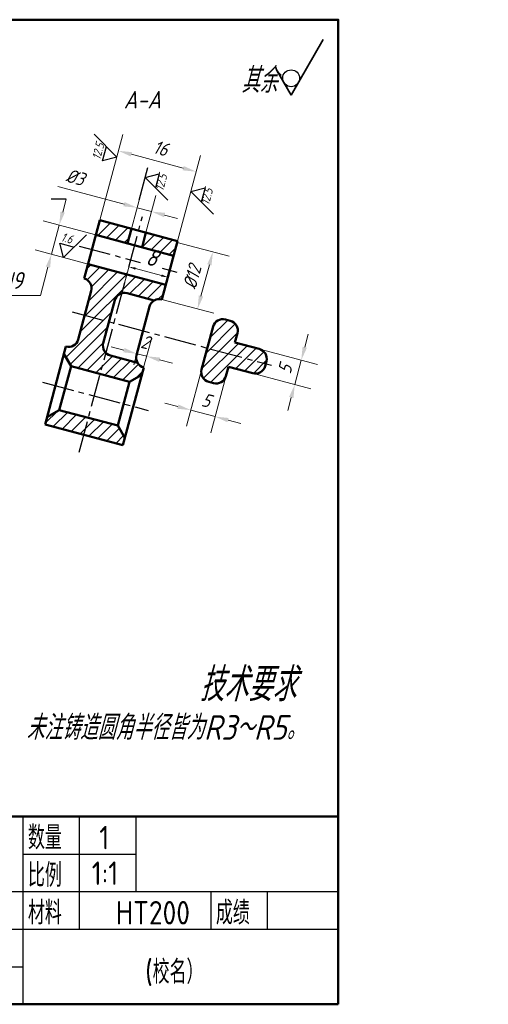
# Model space of a CAD drawing. Header units: millimetres. Extents: x 82 to 230, y 87 to 234.
# Tile 2 of 2: x 160 to 230, y 87 to 234. Entities that reach past the tile are written whole.
import ezdxf

# ---------------------------------------------------------------- set-up
doc = ezdxf.new("R2010")
doc.units = ezdxf.units.MM
doc.header["$LTSCALE"] = 0.5
doc.linetypes.add('CENTER2', pattern=[28.575, 19.05, -3.175, 3.175, -3.175])
for name, color, linetype in [('剖面线层', 7, 'Continuous'), ('尺寸层', 221, 'Continuous'), ('细实线层', 7, 'Continuous')]:
    doc.layers.add(name, color=color, linetype=linetype)
for name, color, linetype, lineweight in [('文字层', 227, 'Continuous', 20), ('点画线层', 3, 'CENTER2', 25), ('粗实线层', 1, 'Continuous', 50)]:
    doc.layers.add(name, color=color, linetype=linetype, lineweight=lineweight)
doc.styles.add('工程字体（斜）', font='gbeitc.shx', dxfattribs={"bigfont": 'gbcbig.shx'})
doc.styles.add('工程斜体', font='gbeitc.shx', dxfattribs={"bigfont": 'gbcbig.shx'})
doc.styles.add('工程直体', font='gbenor.shx', dxfattribs={"bigfont": 'gbcbig.shx'})
doc.dimstyles.new('gb35', dxfattribs={"dimtxt": 2.5, "dimasz": 2.5, "dimexe": 2.5, "dimexo": 0, "dimgap": 1, "dimtad": 1, "dimdsep": 46, "dimtxsty": '工程字体（斜）', "dimcen": 0, "dimadec": 0, "dimazin": 0, "dimtfac": 1, "dimtmove": 0, "dimatfit": 3, "dimfxl": 0, "dimarcsym": 0})
doc.dimstyles.new('直径加引线', dxfattribs={"dimtxt": 2.5, "dimasz": 2.5, "dimexe": 2.5, "dimexo": 0, "dimgap": 1, "dimtad": 1, "dimtoh": 1, "dimdsep": 46, "dimtxsty": '工程字体（斜）', "dimcen": 0, "dimadec": 0, "dimazin": 0, "dimtfac": 1, "dimtmove": 1, "dimatfit": 3, "dimfxl": 0, "dimarcsym": 0})

# ---------------------------------------------------------------- blocks, each defined once
blk = doc.blocks.new('粗糙度符号3')
at = {"layer": '细实线层', "lineweight": 35, "ltscale": 0.5}
for p, q in [((6.38, 11.05), (0, 0)), ((0, 0), (-2.92, 5.05))]:
    blk.add_line(p, q, dxfattribs=at)
at = {"layer": '细实线层', "ltscale": 0.5}
blk.add_circle((0, 3.37), 1.68, dxfattribs=at)
blk = doc.blocks.new('*D18')
at = {"layer": 'Defpoints', "color": 0, "ltscale": 0.5}
for p in [(186.59, 211.22), (172.22, 203.97), (183.81, 200.87)]:
    blk.add_point(p, dxfattribs=at)
at = {"layer": '尺寸层', "color": 0, "lineweight": -2, "ltscale": 0.5}
for p, q in [((172.22, 203.97), (175.64, 216.74)), ((176.93, 213.81), (184.65, 211.74)), ((183.81, 200.87), (187.23, 213.64))]:
    blk.add_line(p, q, dxfattribs=at)
at = {"layer": '尺寸层', "color": 0, "ltscale": 0.5}
for points in [[(177.01, 214.13), (176.84, 213.49), (175, 214.33)], [(184.74, 212.06), (184.57, 211.42), (186.59, 211.22)]]:
    blk.add_solid(points, dxfattribs=at)
at = {"layer": '尺寸层', "color": 0, "ltscale": 0.5, "insert": (181.31, 214.71), "char_height": 2, "attachment_point": 5, "rotation": 345, "style": '工程字体（斜）'}
blk.add_mtext('16', dxfattribs=at)
blk = doc.blocks.new('*D19')
at = {"layer": 'Defpoints', "color": 0, "ltscale": 0.5}
for p in [(187.77, 183.11), (191.39, 182.14), (185.78, 175.68)]:
    blk.add_point(p, dxfattribs=at)
at = {"layer": '尺寸层', "color": 0, "lineweight": -2, "ltscale": 0.5}
for p, q in [((187.77, 183.11), (185.13, 173.27)), ((191.39, 182.14), (188.75, 172.3)), ((183.84, 176.2), (181.91, 176.72)), ((189.4, 174.71), (185.78, 175.68)), ((191.33, 174.19), (193.26, 173.68))]:
    blk.add_line(p, q, dxfattribs=at)
at = {"layer": '尺寸层', "color": 0, "ltscale": 0.5}
for points in [[(183.93, 176.52), (183.76, 175.88), (185.78, 175.68)], [(191.42, 174.51), (191.24, 173.87), (189.4, 174.71)]]:
    blk.add_solid(points, dxfattribs=at)
at = {"layer": '尺寸层', "color": 0, "ltscale": 0.5, "insert": (188.1, 177.13), "char_height": 2, "attachment_point": 5, "rotation": 345, "style": '工程字体（斜）'}
blk.add_mtext('5', dxfattribs=at)
blk = doc.blocks.new('*D20')
at = {"layer": 'Defpoints', "color": 0, "ltscale": 0.5}
for p in [(192.36, 185.77), (191.39, 182.14), (201.27, 179.49)]:
    blk.add_point(p, dxfattribs=at)
at = {"layer": '尺寸层', "color": 0, "lineweight": -2, "ltscale": 0.5}
for p, q in [((202.76, 185.05), (203.28, 186.98)), ((192.36, 185.77), (204.66, 182.47)), ((191.39, 182.14), (203.69, 178.85)), ((202.24, 183.12), (201.27, 179.49)), ((200.76, 177.56), (200.24, 175.63))]:
    blk.add_line(p, q, dxfattribs=at)
at = {"layer": '尺寸层', "color": 0, "ltscale": 0.5}
for points in [[(202.44, 185.13), (203.08, 184.96), (202.24, 183.12)], [(200.43, 177.65), (201.08, 177.48), (201.27, 179.49)]]:
    blk.add_solid(points, dxfattribs=at)
at = {"layer": '尺寸层', "color": 0, "ltscale": 0.5, "insert": (199.83, 181.82), "char_height": 2, "attachment_point": 5, "rotation": 75, "style": '工程字体（斜）'}
blk.add_mtext('5', dxfattribs=at)
blk = doc.blocks.new('*D13')
at = {"layer": 'Defpoints', "color": 0, "ltscale": 0.5}
for p in [(177.76, 184.09), (177.32, 182.42), (178.76, 182.03)]:
    blk.add_point(p, dxfattribs=at)
at = {"layer": '尺寸层', "color": 0, "lineweight": -2, "ltscale": 0.5}
for p, q in [((177.32, 182.42), (178.41, 186.5)), ((175.83, 184.61), (173.9, 185.13)), ((178.76, 182.03), (179.86, 186.12)), ((179.21, 183.7), (177.76, 184.09)), ((181.14, 183.18), (183.08, 182.67))]:
    blk.add_line(p, q, dxfattribs=at)
at = {"layer": '尺寸层', "color": 0, "ltscale": 0.5}
for points in [[(175.92, 184.93), (175.75, 184.29), (177.76, 184.09)], [(181.23, 183.51), (181.06, 182.86), (179.21, 183.7)]]:
    blk.add_solid(points, dxfattribs=at)
at = {"layer": '尺寸层', "color": 0, "ltscale": 0.5, "insert": (179.01, 185.83), "char_height": 2, "attachment_point": 5, "rotation": 345, "style": '工程字体（斜）'}
blk.add_mtext('2', dxfattribs=at)
blk = doc.blocks.new('*D21')
at = {"layer": 'Defpoints', "color": 0, "ltscale": 0.5}
for p in [(183.76, 200.68), (181.48, 192.17), (186.79, 190.75)]:
    blk.add_point(p, dxfattribs=at)
at = {"layer": '尺寸层', "color": 0, "lineweight": -2, "ltscale": 0.5}
for p, q in [((183.76, 200.68), (191.48, 198.62)), ((188.55, 197.33), (187.3, 192.68)), ((181.48, 192.17), (189.2, 190.11))]:
    blk.add_line(p, q, dxfattribs=at)
at = {"layer": '尺寸层', "color": 0, "ltscale": 0.5}
for points in [[(188.23, 197.42), (188.87, 197.24), (189.07, 199.26)], [(186.98, 192.77), (187.63, 192.6), (186.79, 190.75)]]:
    blk.add_solid(points, dxfattribs=at)
at = {"layer": '尺寸层', "color": 0, "ltscale": 0.5, "insert": (185.99, 195.53), "char_height": 2, "attachment_point": 5, "rotation": 75, "style": '工程字体（斜）'}
blk.add_mtext('%%C12', dxfattribs=at)
blk = doc.blocks.new('*D22')
at = {"layer": 'Defpoints', "color": 0, "ltscale": 0.5}
for p in [(179.94, 205.27), (176.93, 202.71), (179.1, 202.13)]:
    blk.add_point(p, dxfattribs=at)
at = {"layer": '尺寸层', "color": 0, "lineweight": -2, "ltscale": 0.5}
for p, q in [((175.84, 206.37), (165.98, 209.01)), ((176.93, 202.71), (178.42, 208.27)), ((179.1, 202.13), (180.59, 207.69)), ((179.94, 205.27), (177.77, 205.85)), ((181.88, 204.75), (183.81, 204.24))]:
    blk.add_line(p, q, dxfattribs=at)
at = {"layer": '尺寸层', "color": 0, "ltscale": 0.5}
for points in [[(175.93, 206.69), (175.75, 206.05), (177.77, 205.85)], [(181.96, 205.08), (181.79, 204.43), (179.94, 205.27)]]:
    blk.add_solid(points, dxfattribs=at)
at = {"layer": '尺寸层', "color": 0, "ltscale": 0.5, "insert": (168.59, 210.38), "char_height": 2, "attachment_point": 5, "rotation": 345, "style": '工程字体（斜）'}
blk.add_mtext('%%C3', dxfattribs=at)
blk = doc.blocks.new('*D30')
at = {"layer": 'Defpoints', "color": 0, "ltscale": 0.5}
for p in [(171.64, 201.8), (165.02, 198.91), (170.47, 197.45)]:
    blk.add_point(p, dxfattribs=at)
at = {"layer": '尺寸层', "color": 0, "lineweight": -2, "ltscale": 0.5}
for p, q in [((166.7, 205.19), (167.22, 207.12)), ((171.64, 201.8), (163.77, 203.91)), ((166.18, 203.26), (165.02, 198.91)), ((170.47, 197.45), (162.6, 199.56)), ((164.5, 196.98), (163.98, 195.05)), ((163.37, 192.75), (163.98, 195.05)), ((153.33, 192.75), (163.37, 192.75))]:
    blk.add_line(p, q, dxfattribs=at)
at = {"layer": '尺寸层', "color": 0, "ltscale": 0.5}
for points in [[(166.38, 205.28), (167.02, 205.11), (166.18, 203.26)], [(164.18, 197.07), (164.82, 196.9), (165.02, 198.91)]]:
    blk.add_solid(points, dxfattribs=at)
at = {"layer": '尺寸层', "color": 0, "ltscale": 0.5, "insert": (157.35, 195), "char_height": 2.5, "attachment_point": 5, "style": '工程字体（斜）'}
blk.add_mtext('%%C6H9', dxfattribs=at)
blk = doc.blocks.new('粗糙度符号1')
at = {"layer": '细实线层', "ltscale": 0.5}
for p, q in [((0, 0), (6.38, 11.05)), ((0, 0), (-2.92, 5.05)), ((-2.92, 5.05), (2.92, 5.05))]:
    blk.add_line(p, q, dxfattribs=at)
at = {"layer": '细实线层', "ltscale": 0.5, "style": '工程字体（斜）'}
blk.add_attdef('CCD', (-3, 6), '', height=3.5, dxfattribs=at)
blk = doc.blocks.new('*D33')
at = {"layer": 'Defpoints', "color": 0, "ltscale": 0.5}
for p in [(177.43, 200.25), (183.23, 198.69), (182.37, 195.48)]:
    blk.add_point(p, dxfattribs=at)
at = {"layer": '尺寸层', "color": 0, "lineweight": -2, "ltscale": 0.5}
for p, q in [((177.43, 200.25), (175.93, 194.62)), ((183.23, 198.69), (181.72, 193.06)), ((177.54, 196.77), (181.4, 195.74))]:
    blk.add_line(p, q, dxfattribs=at)
at = {"layer": '尺寸层', "color": 0, "ltscale": 0.5}
for points in [[(177.58, 196.93), (177.5, 196.61), (176.57, 197.03)], [(181.45, 195.9), (181.36, 195.58), (182.37, 195.48)]]:
    blk.add_solid(points, dxfattribs=at)
at = {"layer": '尺寸层', "color": 0, "ltscale": 0.5, "insert": (180.05, 198.43), "char_height": 2.5, "attachment_point": 5, "rotation": 345, "style": '工程字体（斜）'}
blk.add_mtext('8', dxfattribs=at)
blk = doc.blocks.new('粗糙度符号2')
at = {"layer": '细实线层', "ltscale": 0.5}
for p, q in [((0, 0), (-6.38, -11.05)), ((0, 0), (2.92, -5.05)), ((2.92, -5.05), (-2.92, -5.05))]:
    blk.add_line(p, q, dxfattribs=at)
at = {"layer": '细实线层', "ltscale": 0.5, "style": '工程字体（斜）'}
blk.add_attdef('CCD', (-3.52, -8.38), '', height=3.5, dxfattribs=at)
blk = doc.blocks.new('gf')
at = {"layer": '剖面线层', "ltscale": 0.5}
h = blk.add_hatch(dxfattribs=at)
h.set_pattern_fill('ANSI31', scale=0.375, style=0)
h.set_pattern_definition([(45, (-494.742, -510.4), (-0.841899, 0.841899), [])])
h.paths.add_polyline_path([(52.7906, 0.3811), (48.0817, 1.6428), (47.4994, -0.5305), (52.2083, -1.7923)])
h.paths.add_polyline_path([(59.6728, -1.463), (54.9639, -0.2013), (54.3816, -2.3746), (59.0905, -3.6363)])
h.paths.add_polyline_path([(51.3822, -9.2219), (52.1303, -6.4301), (46.3347, -4.8772), (45.7524, -7.0505, -0.41421356), (46.813, -8.8876), (45.8424, -12.5099), (49.4647, -13.4804), (50.3215, -10.2826, -0.26794919)])
h.paths.add_polyline_path([(57.9258, -7.983), (52.1303, -6.4301), (51.3822, -9.2219, -0.1316525), (52.1586, -9.2219), (56.2052, -10.3062, -0.19891237), (57.3435, -10.1563)])
h.paths.add_polyline_path([(48.6078, -16.6783), (49.4647, -13.4804), (45.8424, -12.5099), (44.8719, -16.1321, -0.41421356), (43.0348, -17.1927), (42.7436, -18.2794), (43.8042, -20.1165), (48.1509, -21.2812), (48.996, -18.1272, -0.26794919)])
h.paths.add_polyline_path([(53.7151, -19.5997), (49.6685, -18.5154, -0.1316525), (48.996, -18.1272), (48.1509, -21.2812), (52.4976, -22.4459), (54.3347, -21.3852), (54.6259, -20.2986, -0.19891237)])
h.paths.add_polyline_path([(46.4039, -27.8012), (42.0572, -26.6365), (40.2201, -27.6972), (39.9289, -28.7839), (45.7245, -30.3368)])
h.paths.add_polyline_path([(50.7505, -28.9659), (46.4039, -27.8012), (45.7245, -30.3368), (51.52, -31.8897), (51.8112, -30.803)])
h.paths.add_polyline_path([(68.5923, -15.1782, 0.41421356), (67.5317, -13.3411), (66.8072, -13.147, 0.41421356), (64.9701, -14.2077), (64.1132, -17.4055), (72.8066, -19.7349), (72.9036, -19.3727, 0.41421356), (71.843, -17.5355), (68.2208, -16.565)])
h.paths.add_polyline_path([(72.8066, -19.7349), (64.1132, -17.4055), (63.2564, -20.6034, 0.41421356), (64.317, -22.4405), (65.0415, -22.6346, 0.41421356), (66.8786, -21.5739), (67.2502, -20.1872), (70.8724, -21.1578, 0.41421356), (72.7095, -20.0971)])
h.paths.add_polyline_path([(20.0889, -60.8434, 0.41421356), (17.8389, -58.5934), (17.8389, -64.5934), (20.0889, -64.5934)])
h.paths.add_polyline_path([(-25.2861, -57.8434), (-26.7861, -56.3434), (-27.9111, -56.3434), (-27.9111, -68.3434), (-26.7861, -68.3434), (-25.2861, -66.8434)])
edge = h.paths.add_edge_path()
edge.add_spline(control_points=[(-11.211, -62.3434), (-11.1878, -61.9209), (-11.0428, -60.8312), (-10.9699, -59.7169), (-11.3132, -58.9391), (-11.5064, -58.5934)], knot_values=[1.53168266, 1.53168266, 1.53168266, 1.53168266, 2.86720423, 4.79045196, 6.3520044, 6.3520044, 6.3520044, 6.3520044], degree=3, periodic=0)
edge.add_line((-11.5064, -58.5934), (-13.6611, -58.5934))
edge.add_arc((-13.6611, -56.3434), 2.25, 180, 270, ccw=False)
edge.add_line((-15.9111, -56.3434), (-17.0361, -56.3434))
edge.add_line((-17.0361, -56.3434), (-18.5361, -57.8434))
edge.add_line((-18.5361, -57.8434), (-18.5361, -66.8434))
edge.add_line((-18.5361, -66.8434), (-17.0361, -68.3434))
edge.add_line((-17.0361, -68.3434), (-15.9111, -68.3434))
edge.add_line((-15.9111, -68.3434), (-15.9111, -64.5934))
edge.add_arc((-13.6611, -64.5934), 2.25, 90, 180, ccw=False)
edge.add_line((-13.6611, -62.3434), (-11.211, -62.3434))
at = {"layer": '尺寸层', "color": 7, "ltscale": 0.5}
for p, q in [((53.931, 4.637), (55.2426, 9.5322)), ((43.08, 4.7948), (40.83, 4.7948))]:
    blk.add_line(p, q, dxfattribs=at)
at = {"layer": '点画线层', "color": 7, "ltscale": 0.5}
for p, q in [((45.027, -32.9398), (54.4474, 2.2175)), ((45.0027, -2.1909), (54.1096, -4.6311)), ((57.3811, -5.5077), (59.5717, -6.0947)), ((43.9506, -12.0029), (73.6488, -19.9605)), ((39.5675, -22.4754), (55.2885, -26.6878))]:
    blk.add_line(p, q, dxfattribs=at)
at = {"layer": '粗实线层', "color": 7, "ltscale": 0.5}
for p, q in [((45.7524, -7.0505), (48.0817, 1.6428)), ((59.6728, -1.463), (48.0817, 1.6428)), ((52.7906, 0.3811), (52.2083, -1.7923)), ((59.0905, -3.6363), (47.4994, -0.5305)), ((54.9639, -0.2013), (54.3816, -2.3746)), ((57.3435, -10.1563), (59.6728, -1.463)), ((57.9258, -7.983), (46.3347, -4.8772)), ((44.8719, -16.1321), (46.813, -8.8876)), ((56.2052, -10.3062), (52.1586, -9.2219)), ((48.6078, -16.6783), (50.3215, -10.2826)), ((53.5652, -18.4615), (55.5063, -11.217)), ((67.5317, -13.3411), (66.8072, -13.147)), ((63.2564, -20.6034), (64.9701, -14.2077)), ((68.2208, -16.565), (68.5923, -15.1782)), ((39.9289, -28.7839), (43.0348, -17.1927)), ((71.843, -17.5355), (68.2208, -16.565)), ((43.8042, -20.1165), (42.7436, -18.2794)), ((53.7151, -19.5997), (49.6685, -18.5154)), ((43.8042, -20.1165), (42.0572, -26.6365)), ((52.4976, -22.4459), (43.8042, -20.1165)), ((51.52, -31.8897), (54.6259, -20.2986)), ((66.8786, -21.5739), (67.2502, -20.1872)), ((70.8724, -21.1578), (67.2502, -20.1872)), ((72.7095, -20.0971), (72.9036, -19.3727)), ((52.4976, -22.4459), (54.3347, -21.3852)), ((52.4976, -22.4459), (50.7505, -28.9659)), ((65.0415, -22.6346), (64.317, -22.4405)), ((42.0572, -26.6365), (40.2201, -27.6972)), ((50.7505, -28.9659), (42.0572, -26.6365)), ((51.52, -31.8897), (39.9289, -28.7839)), ((50.7505, -28.9659), (51.8112, -30.803))]:
    blk.add_line(p, q, dxfattribs=at)
at = {"layer": '粗实线层', "color": 7}
blk.add_line((-5.3121, -87.2192), (83.6158, -87.2192), dxfattribs=at)
blk.add_lwpolyline([(83.6158, -115.2192), (83.6158, 31.5419), (-42.0941, 31.5419), (-42.0941, -115.2192)], close=True, dxfattribs=at)
at = {"layer": '粗实线层', "color": 7, "ltscale": 0.5}
for centre, start, end in [((45.3641, -8.4994), 345, 75), ((51.7704, -10.6708), 75, 165), ((56.9552, -11.6052), 75, 165), ((66.419, -14.5959), 75, 165), ((67.1434, -14.79), 345, 75), ((43.423, -15.7439), 255, 345), ((50.0567, -17.0665), 165, 255), ((71.4547, -18.9844), 345, 75), ((55.0141, -18.8497), 165, 255), ((71.2606, -19.7089), 255, 345), ((64.7053, -20.9916), 165, 255), ((65.4297, -21.1857), 255, 345)]:
    blk.add_arc(centre, 1.5, start, end, dxfattribs=at)
at = {"layer": '细实线层', "color": 7}
for p, q in [((36.6879, -115.2192), (36.6879, -87.2192)), ((45.0879, -104.0192), (45.0879, -87.2192)), ((53.4879, -98.4192), (53.4879, -87.2192)), ((36.6879, -92.8192), (53.4879, -92.8192)), ((-5.3121, -98.4192), (83.6158, -98.4192)), ((64.6879, -104.0192), (64.6879, -98.4192)), ((73.0879, -104.0192), (73.0879, -98.4192)), ((-5.3121, -104.0192), (83.6158, -104.0192)), ((-5.3121, -109.6192), (36.6879, -109.6192))]:
    blk.add_line(p, q, dxfattribs=at)
at = {"layer": '尺寸层', "color": 7, "ltscale": 0.5, "xscale": 0.75, "yscale": 0.75, "zscale": 0.75}
blk.add_blockref('粗糙度符号3', (76.591, 20.2807), dxfattribs=at)
at = {"layer": '尺寸层', "color": 7, "ltscale": 0.5, "yscale": 0.375, "zscale": 0.375}
for name, p, xscale, rotation, values in [('粗糙度符号1', (50.6093, 11.0758), 0.3750000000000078, 75.00000000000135, {'CCD': '12.5 '}), ('粗糙度符号2', (54.8367, 8.017), 0.3750000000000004, 75.00000000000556, {'CCD': '12.5'}), ('粗糙度符号2', (61.6498, 5.9153), 0.3750000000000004, 75.00000000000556, {'CCD': '12.5'}), ('粗糙度符号1', (42.7018, -3.9038), 0.3750000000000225, 344.999999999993, {'CCD': '1.6'})]:
    blk.add_blockref(name, p, dxfattribs=dict(at, xscale=xscale, rotation=rotation)).add_auto_attribs(values)
at = {"layer": '尺寸层', "color": 7, "insert": (51.6496, 20.9305), "char_height": 2.625, "width": 8.494574, "attachment_point": 1, "style": '工程斜体'}
blk.add_mtext('A-A', dxfattribs=at)
at = {"layer": '文字层', "color": 7, "style": '工程斜体'}
for s, height, p in [('            技术要求', 4.9875, (30.4885, -70.0408)), ('未注铸造圆角半径皆为R3～R5。', 3.675, (37.1432, -75.7935))]:
    blk.add_text(s, height=height, dxfattribs=at).set_placement(p)
at = {"layer": '细实线层', "color": 7, "style": '工程直体'}
for s, p in [('数量', (37.3879, -92.1192)), ('1', (48.019, -92.1192)), ('比例', (37.3879, -97.7192)), ('1:1', (46.8845, -97.4254)), ('材料', (37.3879, -103.3192)), ('HT200', (50.4766, -103.3192)), ('成绩', (65.3879, -103.3192)), ('(校名）', (54.8528, -112.148))]:
    blk.add_text(s, height=3.5, dxfattribs=at).set_placement(p)
at = {"layer": '细实线层', "color": 7, "insert": (69.1515, 24.3919), "char_height": 3.75, "width": 7.565024, "attachment_point": 1, "style": '工程斜体'}
blk.add_mtext('其余', dxfattribs=at)
at = {"layer": '尺寸层', "color": 7, "ltscale": 0.5}
dim = blk.add_aligned_dim(p1=(48.0817, 1.6428), p2=(59.6728, -1.463), distance=10.7198, dimstyle='gb35', override={"dimtxt": 2, "dimasz": 2, "dimlfac": 1.333333}, dxfattribs=at)
dim.commit()
dim.dimension.update_dxf_attribs({"geometry": '*D18', "text_midpoint": (57.1694, 12.3763), "insert": (-124.1391, -202.3302)})
for base, p1, p2, angle, text, dimstyle, override, picture, middle in [((55.8058, 2.9405), (52.7906, 0.3811), (54.9639, -0.2013), 345, '%%C3', 'gb35', {"dimtxt": 2, "dimasz": 2, "dimlfac": 1.333333}, '*D22', (43.933, 6.1219)), ((40.88, -3.4156), (47.4994, -0.5305), (46.3347, -4.8772), 255, '%%C6H9', '直径加引线', {"dimasz": 2}, '*D30', (37.5543, -9.5767)), ((62.6468, -11.5774), (59.6236, -1.6468), (57.3435, -10.1563), 255, '%%C12', 'gb35', {"dimtxt": 2, "dimasz": 2, "dimlfac": 1.333333}, '*D21', (63.7868, -7.3226))]:
    dim = blk.add_linear_dim(base=base, p1=p1, p2=p2, angle=angle, text=text, dimstyle=dimstyle, override=override, dxfattribs=at)
    dim.commit()
    dim.dimension.update_dxf_attribs({"geometry": picture, "text_midpoint": middle, "dimtype": 129, "insert": (-124.1391, -202.3302)})
dim = blk.add_aligned_dim(p1=(53.2949, -2.0834), p2=(59.0905, -3.6363), distance=-3.3282, text='8', dimstyle='gb35', override={"dimasz": 1}, dxfattribs=at)
dim.commit()
dim.dimension.update_dxf_attribs({"geometry": '*D33', "text_midpoint": (55.9137, -3.9014), "insert": (-124.1391, -202.3302)})
for base, p1, p2, angle, picture, middle in [((53.6244, -18.2405), (54.6259, -20.2986), (53.177, -19.9103), 165, '*D13', (54.3489, -18.4346)), ((77.1344, -22.8357), (68.2208, -16.565), (67.2502, -20.1872), 255, '*D20', (77.6197, -21.0246)), ((61.6365, -26.649), (67.2502, -20.1872), (63.628, -19.2166), 165, '*D19', (63.4476, -27.1343))]:
    dim = blk.add_linear_dim(base=base, p1=p1, p2=p2, angle=angle, dimstyle='gb35', override={"dimtxt": 2, "dimasz": 2, "dimlfac": 1.333333}, dxfattribs=at)
    dim.commit()
    dim.dimension.update_dxf_attribs({"geometry": picture, "text_midpoint": middle, "dimtype": 129, "insert": (-124.1391, -202.3302)})

msp = doc.modelspace()

# ---------------------------------------------------------------- block references
at = {"layer": '文字层', "color": 7}
msp.add_blockref('gf', (124.14, 202.33), dxfattribs=at)

doc.saveas('drawing.dxf')
